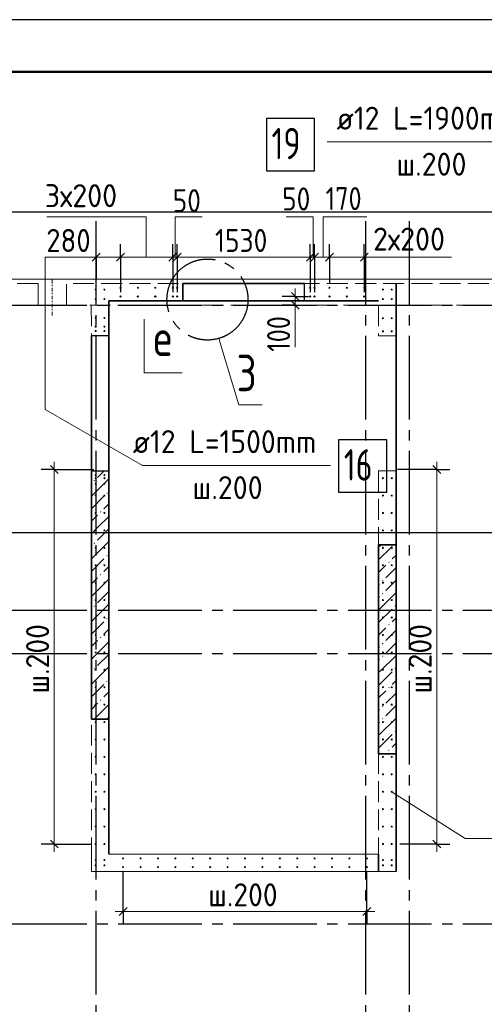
# Model space of a CAD drawing. Header units: millimetres. Extents: x 0 to 21000, y 0 to 14850.
# Tile 15 of 17: x 12226 to 14450, y 10141 to 14850. Entities that reach past the tile are written whole.
import ezdxf

# ---------------------------------------------------------------- set-up
doc = ezdxf.new("R2010")
doc.units = ezdxf.units.MM
doc.linetypes.add('______2', pattern=[135, 100, -35])
doc.linetypes.add('______5', pattern=[550, 400, -50, 50, -50])
for name, color, linetype, lineweight in [('Standard', 7, 'Continuous', 25), ('Выпуски арматуры Г-обр.', 7, 'Continuous', 25), ('Общий01', 7, 'Continuous', 13), ('Позиционная метка линия выноска', 7, 'Continuous', 13), ('Примечания', 7, 'Continuous', 13), ('Размерная линия_ общее', 7, 'Continuous', 13), ('Стена обрамление Г-обр.', 7, 'Continuous', 25), ('Стена фоновая арматура Х1', 7, 'Continuous', 25)]:
    doc.layers.add(name, color=color, linetype=linetype, lineweight=lineweight)
doc.layers.add('ЖБ Стена верхний уровень', color=7, linetype='______2', lineweight=25, true_color=0xa0a0a0)
doc.layers.add('Оси', color=7, linetype='______5', lineweight=13, true_color=0x656565)
doc.styles.add('ISOCPEUR', font='txt')

msp = doc.modelspace()

# ---------------------------------------------------------------- hatches: boundary and pattern name
at = {"layer": 'ЖБ Стена верхний уровень', "linetype": 'Continuous', "lineweight": 18, "transparency": 33554687}
for points in [[(12579.9, 12645.5), (12583.2, 12648.8), (12586.4, 12645.5), (12583.2, 12642.3)], [(12639.9, 12585.5), (12643.2, 12588.8), (12646.4, 12585.5), (12643.2, 12582.3)], [(12609.9, 12495.5), (12613.2, 12498.8), (12616.4, 12495.5), (12613.2, 12492.3)], [(12579.9, 12345.5), (12583.2, 12348.8), (12586.4, 12345.5), (12583.2, 12342.3)], [(12639.9, 12285.5), (12643.2, 12288.8), (12646.4, 12285.5), (12643.2, 12282.3)], [(13989.9, 12255.5), (13993.2, 12258.8), (13996.4, 12255.5), (13993.2, 12252.3)], [(12609.9, 12195.5), (12613.2, 12198.8), (12616.4, 12195.5), (12613.2, 12192.3)], [(13959.9, 12165.5), (13963.2, 12168.8), (13966.4, 12165.5), (13963.2, 12162.3)], [(13959.9, 12105.5), (13963.2, 12108.8), (13966.4, 12105.5), (13963.2, 12102.3)], [(12579.9, 12045.5), (12583.2, 12048.8), (12586.4, 12045.5), (12583.2, 12042.3)], [(14019.9, 12045.5), (14023.2, 12048.8), (14026.4, 12045.5), (14023.2, 12042.3)], [(12639.9, 11985.5), (12643.2, 11988.8), (12646.4, 11985.5), (12643.2, 11982.3)], [(13989.9, 11955.5), (13993.2, 11958.8), (13996.4, 11955.5), (13993.2, 11952.3)], [(12609.9, 11895.5), (12613.2, 11898.8), (12616.4, 11895.5), (12613.2, 11892.3)], [(13959.9, 11865.5), (13963.2, 11868.8), (13966.4, 11865.5), (13963.2, 11862.3)], [(13959.9, 11805.5), (13963.2, 11808.8), (13966.4, 11805.5), (13963.2, 11802.3)], [(12579.9, 11745.5), (12583.2, 11748.8), (12586.4, 11745.5), (12583.2, 11742.3)], [(14019.9, 11745.5), (14023.2, 11748.8), (14026.4, 11745.5), (14023.2, 11742.3)], [(12639.9, 11685.5), (12643.2, 11688.8), (12646.4, 11685.5), (12643.2, 11682.3)], [(13989.9, 11655.5), (13993.2, 11658.8), (13996.4, 11655.5), (13993.2, 11652.3)], [(12609.9, 11595.5), (12613.2, 11598.8), (12616.4, 11595.5), (12613.2, 11592.3)], [(13959.9, 11565.5), (13963.2, 11568.8), (13966.4, 11565.5), (13963.2, 11562.3)], [(13959.9, 11505.5), (13963.2, 11508.8), (13966.4, 11505.5), (13963.2, 11502.3)], [(14019.9, 11445.5), (14023.2, 11448.8), (14026.4, 11445.5), (14023.2, 11442.3)], [(13989.9, 11355.5), (13993.2, 11358.8), (13996.4, 11355.5), (13993.2, 11352.3)]]:
    msp.add_hatch(color=7, dxfattribs=at).paths.add_polyline_path(points, flags=16)

# ---------------------------------------------------------------- linework, layer by layer
at = {"layer": 'Standard', "color": 7, "linetype": 'Continuous', "lineweight": 13, "transparency": 33554687}
for p, q in [((12821.3, 13417.3), (12821.3, 13160.2)), ((12821.3, 13160.2), (13003.8, 13160.2))]:
    msp.add_line(p, q, dxfattribs=at)
at = {"layer": 'Standard', "color": 7, "linetype": 'Continuous', "lineweight": 25, "transparency": 33554687}
msp.add_lwpolyline([(0, 0), (21000, 0), (21000, 14850), (0, 14850), (0, 0)], close=True, dxfattribs=at)
at = {"layer": 'Standard', "color": 7, "linetype": 'Continuous', "lineweight": 50, "transparency": 33554687}
msp.add_lwpolyline([(1000, 14600), (20750, 14600), (20750, 250), (1000, 250), (1000, 14600)], close=True, dxfattribs=at)
at = {"layer": 'Standard', "color": 254, "linetype": 'Continuous', "lineweight": -3, "true_color": 0xc4c4ff, "transparency": 33554687}
for points in [[(3305.8, 3934), (17165.3, 3934), (17165.3, 13928.8), (3305.8, 13928.8), (3305.8, 3934)], [(3305.8, 2400.7), (17165.3, 2400.7), (17165.3, 12395.5), (3305.8, 12395.5), (3305.8, 2400.7)], [(3305.8, 2400.7), (17165.3, 2400.7), (17165.3, 12395.5), (3305.8, 12395.5), (3305.8, 2400.7)]]:
    msp.add_lwpolyline(points, dxfattribs=at)
at = {"layer": 'Standard', "color": 251, "linetype": 'Continuous', "lineweight": 18, "true_color": 0x656565, "transparency": 33554687}
msp.add_lwpolyline([(3339.6, 4284.3), (16756.3, 4284.3), (16756.3, 13609.3), (3339.6, 13609.3), (3339.6, 4284.3)], dxfattribs=at)
at = {"layer": 'Standard', "color": 7, "linetype": 'Continuous', "lineweight": 13, "transparency": 33554687}
msp.add_lwpolyline([(13179.7, 13325.7), (13274.1, 13007.3), (13386.6, 13008.5)], dxfattribs=at)
at = {"layer": 'Standard', "color": 7, "linetype": '______5', "lineweight": -3, "transparency": 33554687}
msp.add_circle((13124.6, 13511.5), 193.8, dxfattribs=at)
at = {"layer": 'Выпуски арматуры Г-обр.', "color": 7, "linetype": 'Continuous', "lineweight": 25, "transparency": 33554687}
for points in [[(13406.4, 14127.6), (13636.4, 14127.6), (13636.4, 14377.6), (13406.4, 14377.6), (13406.4, 14127.6)], [(13752.4, 12590.5), (13982.4, 12590.5), (13982.4, 12840.5), (13752.4, 12840.5), (13752.4, 12590.5)]]:
    msp.add_lwpolyline(points, dxfattribs=at)
at = {"layer": 'Выпуски арматуры Г-обр.', "color": 253, "linetype": 'Continuous', "lineweight": 25, "true_color": 0xa0a0a0, "transparency": 33554687}
for centre in [(12958.4, 13567.7), (12979.2, 13567.7), (13616.7, 13567.7), (13637.5, 13567.7), (12708.4, 13526), (12791.7, 13526), (12875, 13526), (12958.4, 13526), (12979.2, 13526), (13616.7, 13526), (13637.5, 13526), (13708.4, 13526), (13791.7, 13526), (13875, 13526)]:
    msp.add_circle(centre, 2.5, dxfattribs=at)
at = {"layer": 'Выпуски арматуры Г-обр.', "color": 7, "linetype": 'Continuous', "lineweight": 25, "transparency": 33554687}
for centre in [(12958.4, 13567.7), (12979.2, 13567.7), (13616.7, 13567.7), (13637.5, 13567.7), (12708.4, 13526), (12791.7, 13526), (12875, 13526), (12958.4, 13526), (12979.2, 13526), (13616.7, 13526), (13637.5, 13526), (13708.4, 13526), (13791.7, 13526), (13875, 13526)]:
    msp.add_circle(centre, 2.5, dxfattribs=at)
at = {"layer": 'ЖБ Стена верхний уровень', "color": 250, "linetype": '______2', "lineweight": 13, "true_color": 0x3b3b3b, "transparency": 33554687}
for p, q in [((12313.8, 13588.5), (11835, 13588.5)), ((12313.8, 13588.5), (12313.8, 13484.3)), ((12449.2, 13484.3), (12449.2, 13588.5)), ((16631.3, 13588.5), (12449.2, 13588.5)), ((11615.9, 13484.3), (15031.3, 13484.3)), ((12313.8, 13484.3), (12449.2, 13484.3)), ((12652.1, 13484.3), (12568.7, 13484.3)), ((12568.7, 13484.3), (12568.8, 13338.5)), ((12652.1, 13338.5), (12652.1, 13484.3)), ((14027.1, 13484.3), (13943.8, 13484.3)), ((13943.8, 13484.3), (13943.9, 13338.5)), ((14027.2, 13338.5), (14027.1, 13484.3)), ((12568.8, 13338.5), (12652.1, 13338.5)), ((13943.9, 13338.5), (14027.2, 13338.5)), ((12568.9, 12692.7), (12568.8, 10859.3)), ((12652.2, 12692.7), (12568.9, 12692.7)), ((12652.1, 10859.3), (12652.2, 12692.7)), ((13943.9, 12692.7), (13943.9, 10859.3)), ((14027.3, 12692.7), (13943.9, 12692.7)), ((14027.2, 10776), (14027.3, 12692.7)), ((12568.8, 10859.3), (12568.8, 10776)), ((13943.9, 10859.3), (12652.1, 10859.3)), ((12568.8, 10776), (13943.9, 10776)), ((13943.9, 10776), (14027.2, 10776))]:
    msp.add_line(p, q, dxfattribs=at)
at = {"layer": 'ЖБ Стена верхний уровень', "color": 7, "linetype": 'Continuous', "lineweight": 18, "transparency": 33554687}
for p, q in [((12652.1, 13588.5), (12652.1, 13588.5)), ((12652.1, 13505.2), (12652.1, 13505.2)), ((13943.7, 10859.3), (12652.1, 10859.3)), ((12568.8, 10776), (12652.1, 10776)), ((12652.1, 10776), (13943.7, 10776)), ((13943.7, 10776), (14027.1, 10776))]:
    msp.add_line(p, q, dxfattribs=at)
at = {"layer": 'ЖБ Стена верхний уровень', "color": 7, "linetype": 'Continuous', "lineweight": 35, "transparency": 33554687}
for p, q in [((13006.2, 13505.2), (13006.2, 13588.5)), ((13006.3, 13588.5), (13006.2, 13588.5)), ((13589.6, 13588.5), (13006.3, 13588.5)), ((14027.1, 10776), (14027.1, 13588.5)), ((14027.1, 13588.5), (14027.1, 13588.5)), ((14027.1, 12338.5), (14027.1, 13588.5)), ((12652.1, 13505.2), (12652.1, 13505.2)), ((12652.1, 13505.2), (13006.2, 13505.2)), ((12652.1, 13338.5), (12652.1, 13505.2)), ((12652.1, 13505.2), (13006.3, 13505.2)), ((12652.1, 13338.5), (12652.1, 13505.2)), ((13006.3, 13505.2), (13589.6, 13505.2)), ((13589.6, 13505.2), (13943.7, 13505.2)), ((13589.6, 13505.2), (13943.7, 13505.2)), ((12568.8, 13338.5), (12568.8, 13005.2)), ((12652.1, 12692.7), (12652.1, 13338.5)), ((12568.8, 13005.2), (12568.8, 12692.7)), ((12568.8, 12692.7), (12568.8, 11505.2)), ((12652.1, 10859.3), (12652.1, 12692.7)), ((13943.8, 12338.5), (13943.8, 11338.5)), ((13943.8, 12338.5), (14027.1, 12338.5)), ((12652.1, 11505.2), (12568.8, 11505.2)), ((12652.1, 10859.3), (12652.1, 11505.2)), ((14027.1, 11338.5), (13943.8, 11338.5)), ((14027.1, 10776), (14027.1, 11338.5)), ((12652.1, 10859.3), (12652.1, 10859.3)), ((13943.7, 10859.3), (13943.7, 10776)), ((13943.7, 10776), (13943.7, 10859.3)), ((14027.1, 10776), (14027.1, 10776))]:
    msp.add_line(p, q, dxfattribs=at)
at = {"layer": 'ЖБ Стена верхний уровень', "color": 7, "linetype": 'Continuous', "lineweight": 25, "transparency": 33554687}
for p, q in [((13006.3, 13588.5), (13006.3, 13505.2)), ((13589.6, 13505.2), (13589.6, 13588.5)), ((12652.1, 13338.5), (12568.8, 13338.5)), ((12652.1, 13338.5), (12652.1, 13338.5)), ((12568.8, 12692.7), (12652.1, 12692.7))]:
    msp.add_line(p, q, dxfattribs=at)
at = {"layer": 'ЖБ Стена верхний уровень', "color": 9, "linetype": 'Continuous', "lineweight": 18, "true_color": 0xc7c7c7, "transparency": 33554687}
for p, q in [((13006.3, 13548.7), (13006.2, 13548.5)), ((14027.1, 13489.4), (14027.1, 13489.5)), ((12652.1, 13434.5), (12652.1, 13434.4)), ((14027.1, 13429.5), (14027.1, 13429.4)), ((12652.1, 13374.4), (12652.1, 13374.5)), ((14027.1, 13369.5), (14027.1, 13369.4)), ((14027.1, 13309.5), (14027.1, 13309.4)), ((14027.1, 13189.4), (14027.1, 13189.5)), ((14027.1, 13129.5), (14027.1, 13129.4)), ((14027.1, 13069.5), (14027.1, 13069.4)), ((14027.1, 13009.5), (14027.1, 13009.4)), ((14027.1, 12889.4), (14027.1, 12889.5)), ((14027.1, 12829.5), (14027.1, 12829.4)), ((14027.1, 12769.5), (14027.1, 12769.4)), ((12570.3, 12692.7), (12568.8, 12691.2)), ((12630.3, 12692.7), (12598.2, 12660.5)), ((14027.1, 12709.5), (14027.1, 12709.4)), ((12652.1, 12654.5), (12568.8, 12571.2)), ((14027.1, 12589.4), (14027.1, 12589.5)), ((12568.8, 12511.2), (12628.2, 12570.5)), ((12652.1, 12534.5), (12628.2, 12510.5)), ((14027.1, 12529.5), (14027.1, 12529.4)), ((12598.2, 12480.5), (12568.8, 12451.2)), ((12598.2, 12420.5), (12652.1, 12474.5)), ((14027.1, 12469.5), (14027.1, 12469.4)), ((12598.2, 12420.5), (12568.8, 12391.2)), ((12652.1, 12414.5), (12598.2, 12360.5)), ((14027.1, 12409.5), (14027.1, 12409.4)), ((12652.1, 12354.5), (12568.8, 12271.2)), ((14008.2, 12330.5), (13943.8, 12266.2)), ((13956.1, 12338.5), (13948.2, 12330.5)), ((12568.8, 12211.2), (12628.2, 12270.5)), ((14008.2, 12270.5), (14027.1, 12289.5)), ((12652.1, 12234.5), (12628.2, 12210.5)), ((13978.2, 12240.5), (13943.8, 12206.2)), ((14027.1, 12229.5), (13978.2, 12180.5)), ((12598.2, 12180.5), (12568.8, 12151.2)), ((12598.2, 12120.5), (12652.1, 12174.5)), ((13943.8, 12146.2), (13948.2, 12150.5)), ((14027.1, 12169.5), (13978.2, 12120.5)), ((12598.2, 12120.5), (12568.8, 12091.2)), ((12652.1, 12114.5), (12598.2, 12060.5)), ((14027.1, 12109.5), (13948.2, 12030.5)), ((13948.2, 12090.5), (13943.8, 12086.2)), ((12652.1, 12054.5), (12568.8, 11971.2)), ((14008.2, 12030.5), (13943.8, 11966.2)), ((12568.8, 11911.2), (12628.2, 11970.5)), ((14008.2, 11970.5), (14027.1, 11989.5)), ((12652.1, 11934.5), (12628.2, 11910.5)), ((13978.2, 11940.5), (13943.8, 11906.2)), ((14027.1, 11929.5), (13978.2, 11880.5)), ((12598.2, 11880.5), (12568.8, 11851.2)), ((12598.2, 11820.5), (12652.1, 11874.5)), ((14027.1, 11869.5), (13978.2, 11820.5)), ((13943.8, 11846.2), (13948.2, 11850.5)), ((12598.2, 11820.5), (12568.8, 11791.2)), ((12652.1, 11814.5), (12598.2, 11760.5)), ((13948.2, 11790.5), (13943.8, 11786.2)), ((14027.1, 11809.5), (13948.2, 11730.5)), ((12652.1, 11754.5), (12568.8, 11671.2)), ((14008.2, 11730.5), (13943.8, 11666.2)), ((14008.2, 11670.5), (14027.1, 11689.5)), ((12568.8, 11611.2), (12628.2, 11670.5)), ((12652.1, 11634.5), (12628.2, 11610.5)), ((13978.2, 11640.5), (13943.8, 11606.2)), ((14027.1, 11629.5), (13978.2, 11580.5)), ((12598.2, 11580.5), (12568.8, 11551.2)), ((12598.2, 11520.5), (12652.1, 11574.5)), ((13943.8, 11546.2), (13948.2, 11550.5)), ((14027.1, 11569.5), (13978.2, 11520.5)), ((12598.2, 11520.5), (12582.8, 11505.2)), ((12652.1, 11514.5), (12642.8, 11505.2)), ((14027.1, 11509.5), (13948.2, 11430.5)), ((12652.1, 11454.5), (12652.1, 11454.4)), ((13948.2, 11490.5), (13943.8, 11486.2)), ((14008.2, 11430.5), (13943.8, 11366.2)), ((14008.2, 11370.5), (14027.1, 11389.5)), ((12652.1, 11334.5), (12652.1, 11334.4)), ((13978.2, 11340.5), (13976.1, 11338.5)), ((14027.1, 11329.5), (14027.1, 11329.4)), ((12652.1, 11274.4), (12652.1, 11274.5)), ((14027.1, 11269.5), (14027.1, 11269.4)), ((12652.1, 11214.5), (12652.1, 11214.4)), ((14027.1, 11209.5), (14027.1, 11209.4)), ((12652.1, 11154.5), (12652.1, 11154.4)), ((14027.1, 11089.4), (14027.1, 11089.5)), ((12652.1, 11034.5), (12652.1, 11034.4)), ((14027.1, 11029.5), (14027.1, 11029.4)), ((12652.1, 10974.4), (12652.1, 10974.5)), ((14027.1, 10969.5), (14027.1, 10969.4)), ((12652.1, 10914.5), (12652.1, 10914.4)), ((14027.1, 10909.5), (14027.1, 10909.4)), ((14027.1, 10789.4), (14027.1, 10789.5))]:
    msp.add_line(p, q, dxfattribs=at)
at = {"layer": 'ЖБ Стена верхний уровень', "color": 250, "linetype": '______2', "lineweight": 13, "true_color": 0x3b3b3b, "transparency": 33554687}
for points in [[(12381.5, 13588.4), (12381.5, 13605.8), (12381.5, 13588.4)], [(12381.5, 13581.5), (12381.5, 13574.7), (12381.5, 13581.5)], [(12381.5, 13550.1), (12381.5, 13567.6), (12381.5, 13550.1)], [(12381.5, 13543.7), (12381.5, 13536.9), (12381.5, 13543.7)], [(12381.5, 13512.5), (12381.5, 13529.9), (12381.5, 13512.5)], [(12381.5, 13505.6), (12381.5, 13498.8), (12381.5, 13505.6)], [(12381.5, 13474.2), (12381.5, 13491.6), (12381.5, 13474.2)], [(12381.5, 13467.7), (12381.5, 13461), (12381.5, 13467.7)], [(12381.5, 13434.8), (12381.5, 13452.2), (12381.5, 13434.8)]]:
    msp.add_lwpolyline(points, dxfattribs=at)
at = {"layer": 'Оси', "color": 8, "linetype": '______5', "lineweight": -3, "transparency": 33554687}
for p, q in [((12589.6, 13887.1), (12589.6, 3478)), ((13881.3, 13887.1), (13881.3, 3478)), ((14089.6, 13887.1), (14089.6, 3478)), ((3347.4, 13484.3), (17905.7, 13484.3)), ((3347.4, 12026), (17905.7, 12026)), ((3347.4, 11817.7), (17905.7, 11817.7)), ((3347.4, 10526), (17905.7, 10526))]:
    msp.add_line(p, q, dxfattribs=at)
at = {"layer": 'Позиционная метка линия выноска', "color": 7, "linetype": 'Continuous', "lineweight": 13, "transparency": 33554687}
msp.add_lwpolyline([(12348, 13714), (12348, 12984.8), (12813.1, 12718.2), (13713.1, 12718.2)], dxfattribs=at)
at = {"layer": 'Примечания', "color": 7, "linetype": 'Continuous', "lineweight": 13, "transparency": 33554687}
for p, q in [((14332.3, 14265.1), (13697.3, 14265.1)), ((14591.5, 14265.1), (13697.3, 14265.1)), ((12589.6, 13714), (12348, 13714)), ((13881.3, 13714.4), (14292.5, 13714.4)), ((13545, 13484.3), (13545, 13284.3))]:
    msp.add_line(p, q, dxfattribs=at)
for points in [[(12831.8, 13714), (12831.8, 13907.8), (12355.9, 13907.8)], [(12970.3, 13714), (12970.3, 13907.8), (13099.4, 13907.8)], [(13630.2, 13714), (13630.2, 13907.8), (13501, 13907.8)], [(13678.6, 13714), (13678.6, 13907.8), (13887.4, 13907.8)], [(16020.4, 10933.8), (14357.9, 10933.8), (14008.8, 11156)]]:
    msp.add_lwpolyline(points, dxfattribs=at)
at = {"layer": 'Размерная линия_ общее', "color": 7, "linetype": 'Continuous', "lineweight": -3, "transparency": 33554687}
for p, q in [((12591.7, 13714), (12591.7, 13776.5)), ((12708.4, 13714), (12708.4, 13776.5)), ((12958.4, 13714), (12958.4, 13776.5)), ((12979.2, 13714), (12979.2, 13776.5)), ((13616.7, 13714), (13616.7, 13776.5)), ((13637.5, 13714), (13637.5, 13776.5)), ((13708.4, 13714), (13708.4, 13776.5)), ((13875, 13714), (13875, 13776.5)), ((12591.7, 13714), (12591.7, 13651.5)), ((12591.7, 13714), (12591.7, 13609.3)), ((12708.4, 13714), (12708.4, 13651.5)), ((12708.4, 13714), (12708.4, 13546.8)), ((12958.4, 13714), (12958.4, 13651.5)), ((12958.4, 13714), (12958.4, 13546.8)), ((12979.2, 13714), (12979.2, 13651.5)), ((12979.2, 13714), (12979.2, 13546.8)), ((13616.7, 13714), (13616.7, 13651.5)), ((13616.7, 13714), (13616.7, 13546.8)), ((13637.5, 13714), (13637.5, 13651.5)), ((13637.5, 13714), (13637.5, 13546.8)), ((13708.4, 13714), (13708.4, 13651.5)), ((13708.4, 13714), (13708.4, 13588.5)), ((13875, 13714), (13875, 13651.5)), ((13875, 13714), (13875, 13546.8)), ((13545, 13526), (13482.5, 13526)), ((13545, 13526), (13607.5, 13526)), ((13545, 13526), (13604.2, 13526)), ((13545, 13484.3), (13482.5, 13484.3)), ((13545, 13484.3), (13607.5, 13484.3)), ((13545, 13484.3), (13604.2, 13484.3))]:
    msp.add_line(p, q, dxfattribs=at)
at = {"layer": 'Размерная линия_ общее', "color": 7, "linetype": 'Continuous', "lineweight": 13, "transparency": 33554687}
for p, q in [((12591.7, 13714), (12554.2, 13714)), ((12591.7, 13714), (12708.4, 13714)), ((12708.4, 13714), (12958.4, 13714)), ((12958.4, 13714), (12979.2, 13714)), ((12979.2, 13714), (13616.7, 13714)), ((13616.7, 13714), (13637.5, 13714)), ((13637.5, 13714), (13708.4, 13714)), ((13708.4, 13714), (13875, 13714)), ((13875, 13714), (13912.5, 13714)), ((13545, 13526), (13545, 13563.5)), ((13545, 13484.3), (13545, 13526)), ((13545, 13484.3), (13545, 13446.8))]:
    msp.add_line(p, q, dxfattribs=at)
at = {"layer": 'Размерная линия_ общее', "color": 7, "linetype": 'Continuous', "lineweight": 25, "transparency": 33554687}
for p, q in [((12573, 13695.3), (12610.5, 13732.8)), ((12689.6, 13695.3), (12727.1, 13732.8)), ((12939.6, 13695.3), (12977.1, 13732.8)), ((12960.5, 13695.3), (12998, 13732.8)), ((13598, 13695.3), (13635.5, 13732.8)), ((13618.8, 13695.3), (13656.3, 13732.8)), ((13689.6, 13695.3), (13727.1, 13732.8)), ((13856.3, 13695.3), (13893.8, 13732.8)), ((13563.8, 13507.2), (13526.3, 13544.7)), ((13563.8, 13465.6), (13526.3, 13503.1))]:
    msp.add_line(p, q, dxfattribs=at)
at = {"layer": 'Размерная линия_ общее', "color": 251, "linetype": 'Continuous', "lineweight": 25, "true_color": 0x656565, "transparency": 33554687}
for p, q in [((12410.2, 12679.7), (12372.7, 12717.2)), ((14241.1, 12679.7), (14203.6, 12717.2)), ((12410.2, 10888.5), (12372.7, 10926)), ((14241.1, 10888.5), (14203.6, 10926)), ((12702.1, 10565.5), (12739.6, 10603)), ((13868.8, 10565.5), (13906.3, 10603))]:
    msp.add_line(p, q, dxfattribs=at)
at = {"layer": 'Размерная линия_ общее', "color": 251, "linetype": 'Continuous', "lineweight": 13, "true_color": 0x656565, "transparency": 33554687}
for p, q in [((12391.5, 12698.5), (12391.5, 12736)), ((14222.4, 12698.5), (14222.4, 12736)), ((12391.5, 10907.2), (12391.5, 10869.7)), ((14222.4, 10907.2), (14222.4, 10869.7)), ((12720.9, 10584.3), (12683.4, 10584.3)), ((12720.9, 10584.3), (13887.5, 10584.3)), ((13887.5, 10584.3), (13925, 10584.3))]:
    msp.add_line(p, q, dxfattribs=at)
at = {"layer": 'Размерная линия_ общее', "color": 251, "linetype": 'Continuous', "lineweight": -3, "true_color": 0x656565, "transparency": 33554687}
for p, q in [((12391.5, 12698.5), (12329, 12698.5)), ((12391.5, 12698.5), (12454, 12698.5)), ((12391.5, 12698.5), (12580.5, 12698.5)), ((14222.4, 12698.5), (14033.4, 12698.5)), ((14222.4, 12698.5), (14159.9, 12698.5)), ((14222.4, 12698.5), (14284.9, 12698.5)), ((12391.5, 10907.2), (12329, 10907.2)), ((12391.5, 10907.2), (12454, 10907.2)), ((12391.5, 10907.2), (12568.8, 10907.2)), ((14222.4, 10907.2), (14045, 10907.2)), ((14222.4, 10907.2), (14159.9, 10907.2)), ((14222.4, 10907.2), (14284.9, 10907.2)), ((12720.9, 10584.3), (12720.9, 10776)), ((13887.5, 10584.3), (13887.5, 10776)), ((12720.9, 10584.3), (12720.9, 10646.8)), ((13887.5, 10584.3), (13887.5, 10646.8)), ((12720.9, 10584.3), (12720.9, 10521.8)), ((13887.5, 10584.3), (13887.5, 10521.8))]:
    msp.add_line(p, q, dxfattribs=at)
at = {"layer": 'Размерная линия_ общее', "color": 251, "linetype": 'Continuous', "lineweight": 13, "true_color": 0x656565, "transparency": 33554687}
for points in [[(12391.5, 10907.2), (12391.5, 11579.3), (12391.5, 11579.3), (12391.5, 12698.5)], [(14222.4, 10907.2), (14222.4, 11581.3), (14222.4, 11581.3), (14222.4, 12698.5)]]:
    msp.add_lwpolyline(points, dxfattribs=at)
at = {"layer": 'Стена обрамление Г-обр.', "color": 251, "linetype": 'Continuous', "lineweight": 13, "true_color": 0x656565, "transparency": 33554687}
for centre in [(12589.6, 13381.8), (12631.3, 13381.8), (12589.6, 12671.8), (12631.3, 12671.8), (12589.6, 12630.2), (12631.3, 12630.2)]:
    msp.add_circle(centre, 2.5, dxfattribs=at)
at = {"layer": 'Стена фоновая арматура Х1', "color": 251, "linetype": 'Continuous', "lineweight": 18, "true_color": 0x656565, "transparency": 33554687}
for centre in [(12708.4, 13567.7), (12791.7, 13567.7), (12875, 13567.7), (13708.4, 13567.7), (13791.7, 13567.7), (13875, 13567.7), (12589.6, 13559.3), (12631.3, 13559.3), (13964.6, 13559.3), (14006.3, 13559.3), (12589.6, 13513.5), (12631.3, 13513.5), (13964.6, 13513.5), (14006.3, 13513.5), (12589.6, 13423.5), (12631.3, 13423.5), (13964.6, 13421.8), (14006.3, 13421.8), (12589.6, 13361), (12631.3, 13361), (13964.6, 13359.3), (14006.3, 13359.3), (12589.6, 12657.2), (12631.3, 12657.2), (13964.6, 12657.2), (14006.3, 12657.2), (12589.6, 12573.9), (12631.3, 12573.9), (13964.6, 12573.9), (14006.3, 12573.9), (12589.6, 12490.6), (12631.3, 12490.6), (13964.6, 12490.6), (14006.3, 12490.6), (12589.6, 12407.2), (12631.3, 12407.2), (13964.6, 12407.2), (14006.3, 12407.2), (12589.6, 12323.9), (12631.3, 12323.9), (13964.6, 12323.9), (14006.3, 12323.9), (12589.6, 12240.6), (12631.3, 12240.6), (13964.6, 12240.6), (14006.3, 12240.6), (12589.6, 12157.2), (12631.3, 12157.2), (13964.6, 12157.2), (14006.3, 12157.2), (12589.6, 12073.9), (12631.3, 12073.9), (13964.6, 12073.9), (14006.3, 12073.9), (12589.6, 11990.6), (12631.3, 11990.6), (13964.6, 11990.6), (14006.3, 11990.6), (12589.6, 11907.2), (12631.3, 11907.2), (13964.6, 11907.2), (14006.3, 11907.2), (12589.6, 11823.9), (12631.3, 11823.9), (13964.6, 11823.9), (14006.3, 11823.9), (12589.6, 11740.6), (12631.3, 11740.6), (13964.6, 11740.6), (14006.3, 11740.6), (12589.6, 11657.2), (12631.3, 11657.2), (13964.6, 11657.2), (14006.3, 11657.2), (12589.6, 11573.9), (12631.3, 11573.9), (13964.6, 11573.9), (14006.3, 11573.9), (12589.6, 11490.6), (12631.3, 11490.6), (13964.6, 11490.6), (14006.3, 11490.6), (12589.6, 11407.2), (12631.3, 11407.2), (13964.6, 11407.2), (14006.3, 11407.2), (12589.6, 11323.9), (12631.3, 11323.9), (13964.6, 11323.9), (14006.3, 11323.9), (12589.6, 11240.6), (12631.3, 11240.6), (13964.6, 11240.6), (14006.3, 11240.6), (12589.6, 11157.2), (12631.3, 11157.2), (13964.6, 11157.2), (14006.3, 11157.2), (12589.6, 11073.9), (12631.3, 11073.9), (13964.6, 11073.9), (14006.3, 11073.9), (12589.6, 10990.6), (12631.3, 10990.6), (13964.6, 10990.6), (14006.3, 10990.6), (12589.6, 10907.2), (12631.3, 10907.2), (13964.6, 10907.2), (14006.3, 10907.2), (12589.6, 10830.2), (12631.3, 10830.2), (12720.9, 10838.5), (12804.2, 10838.5), (12887.5, 10838.5), (12970.9, 10838.5), (13054.2, 10838.5), (13137.5, 10838.5), (13220.9, 10838.5), (13304.2, 10838.5), (13387.5, 10838.5), (13470.9, 10838.5), (13554.2, 10838.5), (13637.5, 10838.5), (13720.9, 10838.5), (13804.2, 10838.5), (13887.5, 10838.5), (13964.6, 10830.2), (14006.3, 10830.2), (12589.6, 10805.2), (12631.3, 10805.2), (12720.9, 10796.8), (12804.2, 10796.8), (12887.5, 10796.8), (12970.9, 10796.8), (13054.2, 10796.8), (13137.5, 10796.8), (13220.9, 10796.8), (13304.2, 10796.8), (13387.5, 10796.8), (13470.9, 10796.8), (13554.2, 10796.8), (13637.5, 10796.8), (13720.9, 10796.8), (13804.2, 10796.8), (13887.5, 10796.8), (13964.6, 10805.2), (14006.3, 10805.2)]:
    msp.add_circle(centre, 2.5, dxfattribs=at)

# ---------------------------------------------------------------- texts
at = {"layer": 'Standard', "color": 7, "linetype": 'Continuous', "lineweight": 35, "transparency": 33554687, "insert": (13264.1, 13072.6), "char_height": 175, "width": 190.409, "attachment_point": 7, "style": 'ISOCPEUR'}
msp.add_mtext('\\W0.78;3', dxfattribs=at)
at = {"layer": 'Выпуски арматуры Г-обр.', "color": 7, "linetype": 'Continuous', "lineweight": 13, "transparency": 33554687, "attachment_point": 7, "style": 'ISOCPEUR'}
for s, insert, char_height, width in [('\\W0.94;ø12 L=1900mm ', (13742.5, 14323.8), 110, 1052.191), ('\\W0.75;19', (13431.4, 14182.6), 150, 236.136), ('\\W0.95;ш.200 ', (14028.5, 14103.8), 110, 481.061), ('\\W0.94;ø12 L=1500mm ', (12766.9, 12776.9), 110, 1052.191), ('\\W0.75;16', (13777.4, 12645.5), 150, 236.14), ('\\W0.95;ш.200 ', (13052.9, 12556.9), 110, 481.061)]:
    msp.add_mtext(s, dxfattribs=dict(at, insert=insert, char_height=char_height, width=width))
at = {"layer": 'Общий01', "color": 7, "linetype": 'Continuous', "lineweight": 35, "transparency": 33554687, "insert": (12866, 13241.6), "char_height": 175, "width": 190.409, "attachment_point": 7, "style": 'ISOCPEUR'}
msp.add_mtext('\\W0.78;е', dxfattribs=at)
at = {"layer": 'Размерная линия_ общее', "color": 7, "linetype": 'Continuous', "lineweight": 25, "transparency": 33554687, "char_height": 110, "attachment_point": 7, "style": 'ISOCPEUR'}
for s, insert, width in [('\\W0.95;3х200', (12345.8, 13953.2), 436.678), ('\\W0.87;50', (12958, 13929.4), 201.966), ('\\W0.87;50', (13481.7, 13937.6), 201.966), ('\\W0.83;170', (13690.1, 13939.2), 254.286), ('\\W0.91;280', (12353, 13739), 280.994), ('\\W0.87;1530', (13160.5, 13739), 333.451), ('\\W0.95;2х200', (13917.1, 13745.6), 436.685)]:
    msp.add_mtext(s, dxfattribs=dict(at, insert=insert, width=width))
at = {"layer": 'Размерная линия_ общее', "color": 7, "linetype": 'Continuous', "lineweight": 25, "transparency": 33554687, "insert": (13520, 13261.4), "char_height": 110, "width": 254.286, "attachment_point": 7, "rotation": 90, "style": 'ISOCPEUR'}
msp.add_mtext('\\W0.83;100', dxfattribs=at)
at = {"layer": 'Размерная линия_ общее', "color": 251, "linetype": 'Continuous', "lineweight": 25, "true_color": 0x656565, "transparency": 33554687, "char_height": 110, "width": 414.575, "attachment_point": 7, "rotation": 90, "style": 'ISOCPEUR'}
for insert in [(12366.5, 11626.9), (14197.4, 11626.9)]:
    msp.add_mtext('\\W0.94;ш.200', dxfattribs=dict(at, insert=insert))
at = {"layer": 'Размерная линия_ общее', "color": 251, "linetype": 'Continuous', "lineweight": 25, "true_color": 0x656565, "transparency": 33554687, "insert": (13128.2, 10609.3), "char_height": 110, "width": 414.575, "attachment_point": 7, "style": 'ISOCPEUR'}
msp.add_mtext('\\W0.94;ш.200', dxfattribs=at)

doc.saveas('drawing.dxf')
